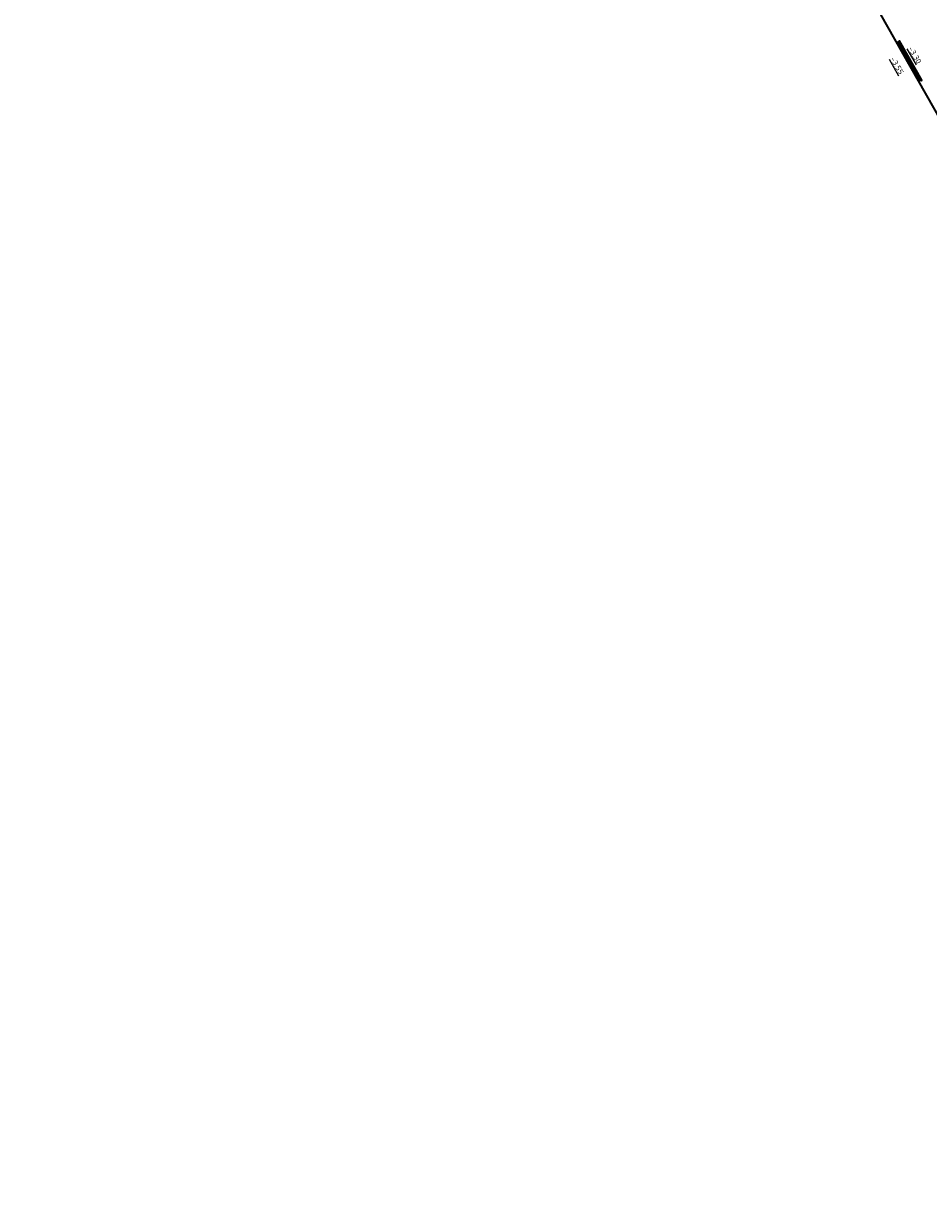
# Model space of a CAD drawing. Header units: metres. Extents: x 111691 to 117439, y 474133 to 478789.
# Tile 86 of 127: x 114242 to 114302, y 476568 to 476647. Entities that reach past the tile are written whole.
import ezdxf

# ---------------------------------------------------------------- set-up
doc = ezdxf.new("R2010")
doc.units = ezdxf.units.M
for name, color, linetype, lineweight in [('N-WE-VH-HOOGTELABEL-T18', 2, 'Continuous', 18), ('N-WE-VH-KANTVERHARDING-G', 1, 'Continuous', 35), ('N-WE-VW-MARKERING-G', 7, 'Continuous', 35)]:
    doc.layers.add(name, color=color, linetype=linetype, lineweight=lineweight)
doc.layers.add('N-WE-VW-MARKERING_LANGS_STREEP_33_010-A', color=7, linetype='Continuous')
doc.styles.add('NLCS-ISO-M200-T18', font='NLCS-ISO.ttf', dxfattribs={"height": 0.36})

msp = doc.modelspace()

# ---------------------------------------------------------------- hatches: boundary and pattern name
at = {"layer": 'N-WE-VW-MARKERING_LANGS_STREEP_33_010-A'}
h = msp.add_hatch(color=256, dxfattribs=at)
h.dxf.hatch_style = 1
h.paths.add_polyline_path([(114301.864, 476642.708), (114301.951, 476642.758), (114300.47, 476645.366), (114300.383, 476645.317)])

# ---------------------------------------------------------------- linework, layer by layer
at = {"layer": 'N-WE-VH-KANTVERHARDING-G'}
msp.add_lwpolyline([(114392.962, 476481.844), (114352.289, 476553.708), (114297.101, 476650.894), (114261.629, 476713.377), (114242.142, 476747.87)], dxfattribs=at)
at = {"layer": 'N-WE-VW-MARKERING-G'}
msp.add_lwpolyline([(114301.864, 476642.708), (114301.951, 476642.758), (114300.47, 476645.366), (114300.383, 476645.317)], close=True, dxfattribs=at)

# ---------------------------------------------------------------- texts
at = {"layer": 'N-WE-VH-HOOGTELABEL-T18', "style": 'NLCS-ISO-M200-T18'}
for s, p in [('%%U-3.30', (114301.027, 476644.871)), ('%%U-3.55', (114299.838, 476644.182))]:
    msp.add_text(s, height=0.36, rotation=299.72115, dxfattribs=at).set_placement(p)

doc.saveas('drawing.dxf')
